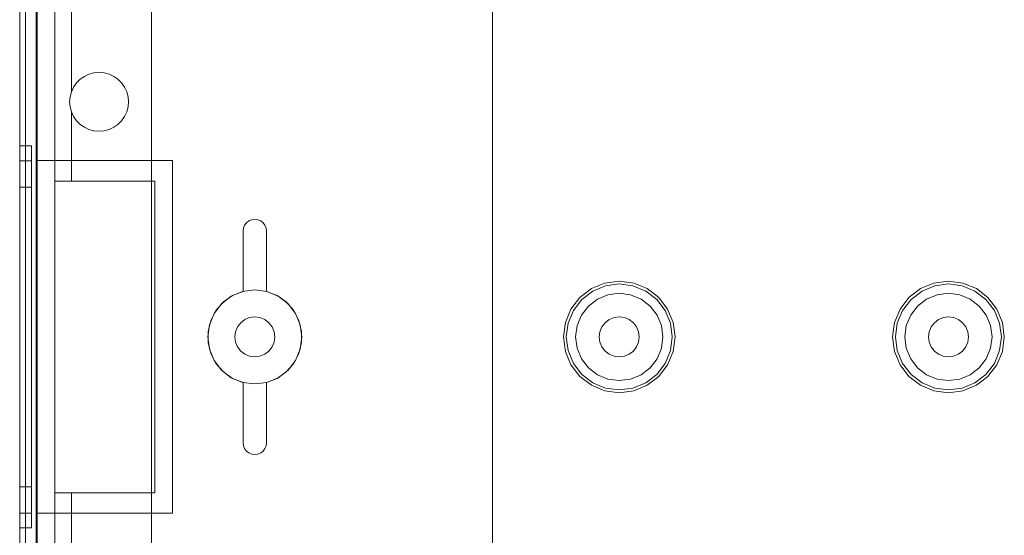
# Model space of a CAD drawing. Extents: x -634 to 300, y 62 to 1102.
# Tile 18 of 125: x -487.837 to -486.162, y 357.398 to 358.275. Entities that reach past the tile are written whole.
import ezdxf
from ezdxf.lldxf.tags import DXFTag

# ---------------------------------------------------------------- set-up
doc = ezdxf.new("R2010")
doc.units = 0
doc.layers.get('0').update_dxf_attribs({"lineweight": 13})
doc.layers.add('60- 61 allgemeine Ausstattung- 4 Terrassen', color=9, linetype='Continuous', lineweight=9, true_color=0x808080)
doc.layers.add('70 -71 Achsen- 1 Gebäudeachsen', color=7, linetype='STRICHPUNKT2-A06CPW00L0', lineweight=18)
tags = doc.linetypes.add('STRICHPUNKT2-A06CPW00L0', pattern=[12.7, 6.35, -3.175, 0, -3.175]).pattern_tags.tags
tags[10:11] = [DXFTag(74, 4), DXFTag(75, 0), DXFTag(340, '0'), DXFTag(46, 0.0), DXFTag(50, 0.0), DXFTag(44, 0.0), DXFTag(45, 0.0)]
tags[8:9] = [DXFTag(74, 4), DXFTag(75, 0), DXFTag(340, '0'), DXFTag(46, 0.0), DXFTag(50, 0.0), DXFTag(44, 0.0), DXFTag(45, 0.0)]
tags[6:7] = [DXFTag(74, 4), DXFTag(75, 0), DXFTag(340, '0'), DXFTag(46, 0.0), DXFTag(50, 0.0), DXFTag(44, 0.0), DXFTag(45, 0.0)]
tags[4:5] = [DXFTag(74, 4), DXFTag(75, 0), DXFTag(340, '0'), DXFTag(46, 0.0), DXFTag(50, 0.0), DXFTag(44, 0.0), DXFTag(45, 0.0)]

# ---------------------------------------------------------------- blocks, each defined once
blk = doc.blocks.new('Referenz-A06CPW02L0')
at = {"layer": '60- 61 allgemeine Ausstattung- 4 Terrassen', "color": 0}
blk.add_line((-487.6133, 205.4835), (-487.6133, 367.8833), dxfattribs=at)
at = {"layer": '70 -71 Achsen- 1 Gebäudeachsen', "color": 0, "linetype": 'STRICHPUNKT2-A06CPW00L0', "ltscale": 0.18}
blk.add_line((-487.0333, 1075.8235), (-487.0333, 76.3835), dxfattribs=at)
blk = doc.blocks.new('Blockreferenz-A06CPW2EL0')
at = {"color": 9, "linetype": 'ByBlock', "lineweight": -2, "ltscale": 0.13, "true_color": 0xc1c9c4}
for p, q in [((-487.8374, 359.3854), (-487.8374, 356.0854)), ((-487.8374, 356.0854), (-487.8374, 359.3854)), ((-487.8094, 356.0854), (-487.8094, 359.3854)), ((-487.8074, 358.0354), (-487.8074, 359.3854)), ((-487.8374, 359.2754), (-487.8374, 357.7354)), ((-487.8374, 357.7354), (-487.8374, 359.2754)), ((-487.8274, 357.7354), (-487.8274, 359.2754)), ((-487.8274, 359.2754), (-487.8274, 357.7354)), ((-487.8374, 359.2654), (-487.8374, 357.7354)), ((-487.8374, 356.2054), (-487.8374, 359.2654)), ((-487.8274, 357.7354), (-487.8274, 359.2654)), ((-487.8274, 356.2054), (-487.8274, 359.2654)), ((-487.8094, 359.2094), (-487.8094, 356.2614)), ((-487.7774, 356.2614), (-487.7774, 359.2094)), ((-487.7774, 359.0554), (-487.7774, 358.0004)), ((-487.7494, 359.0554), (-487.7494, 358.1524)), ((-487.7494, 358.1524), (-487.7494, 359.0554)), ((-487.7274, 358.1787), (-487.7195, 358.1824)), ((-487.7195, 358.1824), (-487.7274, 358.1787)), ((-487.7195, 358.1824), (-487.7111, 358.1846)), ((-487.7111, 358.1846), (-487.7195, 358.1824)), ((-487.7111, 358.1846), (-487.7024, 358.1854)), ((-487.7024, 358.1854), (-487.7111, 358.1846)), ((-487.7024, 358.1854), (-487.6937, 358.1846)), ((-487.6937, 358.1846), (-487.7024, 358.1854)), ((-487.6937, 358.1846), (-487.6853, 358.1824)), ((-487.6853, 358.1824), (-487.6937, 358.1846)), ((-487.6853, 358.1824), (-487.6774, 358.1787)), ((-487.6774, 358.1787), (-487.6853, 358.1824)), ((-487.7457, 358.1603), (-487.7407, 358.1675)), ((-487.7407, 358.1675), (-487.7457, 358.1603)), ((-487.7407, 358.1675), (-487.7346, 358.1737)), ((-487.7346, 358.1737), (-487.7407, 358.1675)), ((-487.7346, 358.1737), (-487.7274, 358.1787)), ((-487.7274, 358.1787), (-487.7346, 358.1737)), ((-487.6774, 358.1787), (-487.6703, 358.1737)), ((-487.6703, 358.1737), (-487.6774, 358.1787)), ((-487.6703, 358.1737), (-487.6641, 358.1675)), ((-487.6641, 358.1675), (-487.6703, 358.1737)), ((-487.6641, 358.1675), (-487.6591, 358.1604)), ((-487.6591, 358.1604), (-487.6641, 358.1675)), ((-487.7494, 358.1524), (-487.7516, 358.144)), ((-487.7516, 358.144), (-487.7494, 358.1524)), ((-487.7494, 358.1524), (-487.7457, 358.1603)), ((-487.7457, 358.1603), (-487.7494, 358.1524)), ((-487.7494, 358.1524), (-487.7494, 358.1524)), ((-487.6591, 358.1604), (-487.6554, 358.1525)), ((-487.6554, 358.1525), (-487.6591, 358.1604)), ((-487.6554, 358.1525), (-487.6531, 358.1441)), ((-487.6531, 358.1441), (-487.6554, 358.1525)), ((-487.7516, 358.144), (-487.7524, 358.1354)), ((-487.7524, 358.1354), (-487.7516, 358.144)), ((-487.7524, 358.1354), (-487.7516, 358.1267)), ((-487.7516, 358.1267), (-487.7524, 358.1354)), ((-487.6531, 358.1441), (-487.6524, 358.1354)), ((-487.6524, 358.1354), (-487.6531, 358.1441)), ((-487.6524, 358.1354), (-487.6531, 358.1267)), ((-487.6531, 358.1267), (-487.6524, 358.1354)), ((-487.7516, 358.1267), (-487.7494, 358.1183)), ((-487.7494, 358.1183), (-487.7516, 358.1267)), ((-487.7457, 358.1104), (-487.7494, 358.1183)), ((-487.7494, 358.1183), (-487.7494, 358.0004)), ((-487.7494, 358.1183), (-487.7457, 358.1104)), ((-487.7494, 358.0004), (-487.7494, 358.1183)), ((-487.7494, 358.1183), (-487.7494, 358.1183)), ((-487.6554, 358.1183), (-487.6591, 358.1104)), ((-487.6591, 358.1104), (-487.6554, 358.1183)), ((-487.6531, 358.1267), (-487.6554, 358.1183)), ((-487.6554, 358.1183), (-487.6531, 358.1267)), ((-487.7407, 358.1033), (-487.7457, 358.1104)), ((-487.7457, 358.1104), (-487.7407, 358.1033)), ((-487.7346, 358.0971), (-487.7407, 358.1033)), ((-487.7407, 358.1033), (-487.7346, 358.0971)), ((-487.6641, 358.1032), (-487.6703, 358.0971)), ((-487.6703, 358.0971), (-487.6641, 358.1032)), ((-487.6591, 358.1104), (-487.6641, 358.1032)), ((-487.6641, 358.1032), (-487.6591, 358.1104)), ((-487.7274, 358.0921), (-487.7346, 358.0971)), ((-487.7346, 358.0971), (-487.7274, 358.0921)), ((-487.7195, 358.0884), (-487.7274, 358.0921)), ((-487.7274, 358.0921), (-487.7195, 358.0884)), ((-487.7111, 358.0862), (-487.7195, 358.0884)), ((-487.7195, 358.0884), (-487.7111, 358.0862)), ((-487.7024, 358.0854), (-487.7111, 358.0862)), ((-487.7111, 358.0862), (-487.7024, 358.0854)), ((-487.6937, 358.0861), (-487.7024, 358.0854)), ((-487.7024, 358.0854), (-487.6937, 358.0861)), ((-487.6853, 358.0884), (-487.6937, 358.0861)), ((-487.6937, 358.0861), (-487.6853, 358.0884)), ((-487.6774, 358.0921), (-487.6853, 358.0884)), ((-487.6853, 358.0884), (-487.6774, 358.0921)), ((-487.6703, 358.0971), (-487.6774, 358.0921)), ((-487.6774, 358.0921), (-487.6703, 358.0971)), ((-487.8374, 358.0604), (-487.8374, 358.0493)), ((-487.8174, 358.0604), (-487.8374, 358.0604)), ((-487.8374, 358.0493), (-487.8374, 358.0604)), ((-487.8374, 358.0493), (-487.8374, 358.0168)), ((-487.8374, 358.0168), (-487.8374, 358.0493)), ((-487.8174, 358.0493), (-487.8174, 358.0604)), ((-487.8174, 358.0493), (-487.8174, 358.0604)), ((-487.8174, 358.0168), (-487.8174, 358.0493)), ((-487.8174, 358.0168), (-487.8174, 358.0493)), ((-487.8374, 358.035), (-487.8374, 358.0248)), ((-487.8174, 358.035), (-487.8374, 358.035)), ((-487.8374, 358.0248), (-487.8374, 358.035)), ((-487.8174, 358.0248), (-487.8174, 358.035)), ((-487.8174, 358.0248), (-487.8174, 358.035)), ((-487.8074, 358.0354), (-487.6924, 358.0354)), ((-487.8074, 357.7354), (-487.8074, 358.0354)), ((-487.8074, 358.0354), (-487.8074, 358.0354)), ((-487.8074, 358.0354), (-487.6924, 358.0354)), ((-487.8074, 357.7354), (-487.8074, 358.0354)), ((-487.6924, 358.0354), (-487.5774, 358.0354)), ((-487.6924, 358.0354), (-487.5774, 358.0354)), ((-487.5774, 358.0354), (-487.5774, 357.7354)), ((-487.5774, 358.0354), (-487.5774, 358.0354)), ((-487.5774, 358.0354), (-487.5774, 357.7354)), ((-487.8374, 358.0248), (-487.8374, 357.9948)), ((-487.8374, 357.9948), (-487.8374, 358.0248)), ((-487.8374, 358.0168), (-487.8374, 357.9652)), ((-487.8374, 357.9652), (-487.8374, 358.0168)), ((-487.8174, 357.9948), (-487.8174, 358.0248)), ((-487.8174, 357.9948), (-487.8174, 358.0248)), ((-487.8174, 357.9652), (-487.8174, 358.0168)), ((-487.8174, 357.9652), (-487.8174, 358.0168)), ((-487.7774, 358.0004), (-487.7774, 357.4704)), ((-487.7494, 358.0004), (-487.7774, 358.0004)), ((-487.7774, 358.0004), (-487.7494, 358.0004)), ((-487.7774, 358.0004), (-487.7774, 358.0004)), ((-487.7494, 358.0004), (-487.6074, 358.0004)), ((-487.6924, 358.0004), (-487.7494, 358.0004)), ((-487.7494, 358.0004), (-487.7494, 358.0004)), ((-487.6074, 358.0004), (-487.6924, 358.0004)), ((-487.6074, 358.0004), (-487.6074, 357.4704)), ((-487.6074, 357.4704), (-487.6074, 358.0004)), ((-487.6074, 358.0004), (-487.6074, 358.0004)), ((-487.8374, 357.9948), (-487.8374, 357.9472)), ((-487.8374, 357.9472), (-487.8374, 357.9948)), ((-487.8374, 357.9904), (-487.8374, 357.9817)), ((-487.8174, 357.9904), (-487.8374, 357.9904)), ((-487.8374, 357.9817), (-487.8374, 357.9904)), ((-487.8374, 357.9817), (-487.8374, 357.9562)), ((-487.8374, 357.9562), (-487.8374, 357.9817)), ((-487.8174, 357.9472), (-487.8174, 357.9948)), ((-487.8174, 357.9472), (-487.8174, 357.9948)), ((-487.8174, 357.9817), (-487.8174, 357.9904)), ((-487.8174, 357.9817), (-487.8174, 357.9904)), ((-487.8174, 357.9562), (-487.8174, 357.9817)), ((-487.8174, 357.9562), (-487.8174, 357.9817)), ((-487.8374, 357.9652), (-487.8374, 357.8979)), ((-487.8374, 357.8979), (-487.8374, 357.9652)), ((-487.8174, 357.8979), (-487.8174, 357.9652)), ((-487.8174, 357.8979), (-487.8174, 357.9652)), ((-487.8374, 357.9562), (-487.8374, 357.9157)), ((-487.8374, 357.9157), (-487.8374, 357.9562)), ((-487.8174, 357.9157), (-487.8174, 357.9562)), ((-487.8174, 357.9157), (-487.8174, 357.9562)), ((-487.8374, 357.9472), (-487.8374, 357.8852)), ((-487.8374, 357.8852), (-487.8374, 357.9472)), ((-487.8174, 357.8852), (-487.8174, 357.9472)), ((-487.8174, 357.8852), (-487.8174, 357.9472)), ((-487.4515, 357.9295), (-487.4474, 357.9327)), ((-487.4474, 357.9327), (-487.4515, 357.9295)), ((-487.4474, 357.9327), (-487.4426, 357.9347)), ((-487.4426, 357.9347), (-487.4474, 357.9327)), ((-487.4426, 357.9347), (-487.4374, 357.9354)), ((-487.4374, 357.9354), (-487.4426, 357.9347)), ((-487.4374, 357.9354), (-487.4322, 357.9347)), ((-487.4322, 357.9347), (-487.4374, 357.9354)), ((-487.4322, 357.9347), (-487.4274, 357.9327)), ((-487.4274, 357.9327), (-487.4322, 357.9347)), ((-487.4274, 357.9327), (-487.4232, 357.9295)), ((-487.4232, 357.9295), (-487.4274, 357.9327)), ((-487.8374, 357.9157), (-487.8374, 357.8629)), ((-487.8374, 357.8629), (-487.8374, 357.9157)), ((-487.8174, 357.8629), (-487.8174, 357.9157)), ((-487.8174, 357.8629), (-487.8174, 357.9157)), ((-487.4574, 357.9154), (-487.4567, 357.9206)), ((-487.4567, 357.9206), (-487.4574, 357.9154)), ((-487.4574, 357.8128), (-487.4574, 357.9154)), ((-487.4574, 357.9154), (-487.4574, 357.8128)), ((-487.4574, 357.9154), (-487.4574, 357.9154)), ((-487.4567, 357.9206), (-487.4547, 357.9254)), ((-487.4547, 357.9254), (-487.4567, 357.9206)), ((-487.4547, 357.9254), (-487.4515, 357.9295)), ((-487.4515, 357.9295), (-487.4547, 357.9254)), ((-487.4232, 357.9295), (-487.4201, 357.9254)), ((-487.4201, 357.9254), (-487.4232, 357.9295)), ((-487.4201, 357.9254), (-487.4181, 357.9206)), ((-487.4181, 357.9206), (-487.4201, 357.9254)), ((-487.4181, 357.9206), (-487.4174, 357.9154)), ((-487.4174, 357.9154), (-487.4181, 357.9206)), ((-487.4174, 357.9154), (-487.4174, 357.8128)), ((-487.4174, 357.8128), (-487.4174, 357.9154)), ((-487.4174, 357.9154), (-487.4174, 357.9154)), ((-487.8374, 357.8979), (-487.8374, 357.8195)), ((-487.8374, 357.8195), (-487.8374, 357.8979)), ((-487.8174, 357.8195), (-487.8174, 357.8979)), ((-487.8174, 357.8195), (-487.8174, 357.8979)), ((-487.8374, 357.8852), (-487.8374, 357.8129)), ((-487.8374, 357.8129), (-487.8374, 357.8852)), ((-487.8174, 357.8129), (-487.8174, 357.8852)), ((-487.8174, 357.8129), (-487.8174, 357.8852)), ((-487.8374, 357.8629), (-487.8374, 357.8014)), ((-487.8374, 357.8014), (-487.8374, 357.8629)), ((-487.8174, 357.8014), (-487.8174, 357.8629)), ((-487.8174, 357.8014), (-487.8174, 357.8629)), ((-486.8174, 357.8304), (-486.842, 357.8271)), ((-486.7928, 357.8271), (-486.8174, 357.8304)), ((-486.2574, 357.8304), (-486.282, 357.8271)), ((-486.2328, 357.8271), (-486.2574, 357.8304)), ((-487.8374, 357.8195), (-487.8374, 357.7354)), ((-487.8374, 357.7354), (-487.8374, 357.8195)), ((-487.8174, 357.7354), (-487.8174, 357.8195)), ((-487.8174, 357.7354), (-487.8174, 357.8195)), ((-487.4374, 357.8154), (-487.4581, 357.8127)), ((-487.4374, 357.8154), (-487.4581, 357.8127)), ((-487.4167, 357.8127), (-487.4374, 357.8154)), ((-487.4167, 357.8127), (-487.4374, 357.8154)), ((-486.8649, 357.8177), (-486.8846, 357.8026)), ((-486.842, 357.8271), (-486.8649, 357.8177)), ((-486.8624, 357.8134), (-486.8407, 357.8224)), ((-486.8407, 357.8224), (-486.8174, 357.8255)), ((-486.8174, 357.8255), (-486.7941, 357.8224)), ((-486.7941, 357.8224), (-486.7723, 357.8134)), ((-486.7699, 357.8177), (-486.7928, 357.8271)), ((-486.7502, 357.8026), (-486.7699, 357.8177)), ((-486.3049, 357.8177), (-486.3246, 357.8026)), ((-486.282, 357.8271), (-486.3049, 357.8177)), ((-486.3024, 357.8134), (-486.2807, 357.8224)), ((-486.2807, 357.8224), (-486.2574, 357.8255)), ((-486.2574, 357.8255), (-486.2341, 357.8224)), ((-486.2341, 357.8224), (-486.2123, 357.8134)), ((-486.2099, 357.8177), (-486.2328, 357.8271)), ((-486.1902, 357.8026), (-486.2099, 357.8177)), ((-487.8374, 357.8129), (-487.8374, 357.7354)), ((-487.8374, 357.7354), (-487.8374, 357.8129)), ((-487.8374, 357.8014), (-487.8374, 357.7354)), ((-487.8374, 357.7354), (-487.8374, 357.8014)), ((-487.8174, 357.7354), (-487.8174, 357.8129)), ((-487.8174, 357.7354), (-487.8174, 357.8129)), ((-487.8174, 357.7354), (-487.8174, 357.8014)), ((-487.8174, 357.7354), (-487.8174, 357.8014)), ((-487.4774, 357.8047), (-487.494, 357.792)), ((-487.4774, 357.8047), (-487.494, 357.792)), ((-487.4909, 357.7949), (-487.4752, 357.8059)), ((-487.4752, 357.8059), (-487.4909, 357.7949)), ((-487.4581, 357.8127), (-487.4774, 357.8047)), ((-487.4581, 357.8127), (-487.4774, 357.8047)), ((-487.4752, 357.8059), (-487.4574, 357.8128)), ((-487.4574, 357.8128), (-487.4752, 357.8059)), ((-487.4574, 357.8128), (-487.4574, 357.8128)), ((-487.4174, 357.8128), (-487.3996, 357.8059)), ((-487.3996, 357.8059), (-487.4174, 357.8128)), ((-487.4174, 357.8128), (-487.4174, 357.8128)), ((-487.3974, 357.8047), (-487.4167, 357.8127)), ((-487.3974, 357.8047), (-487.4167, 357.8127)), ((-487.3996, 357.8059), (-487.3839, 357.7949)), ((-487.3839, 357.7949), (-487.3996, 357.8059)), ((-487.3808, 357.792), (-487.3974, 357.8047)), ((-487.3808, 357.792), (-487.3974, 357.8047)), ((-486.8846, 357.8026), (-486.8997, 357.7829)), ((-486.8954, 357.7804), (-486.8811, 357.7991)), ((-486.8811, 357.7991), (-486.8624, 357.8134)), ((-486.8545, 357.7996), (-486.8699, 357.7879)), ((-486.8545, 357.7996), (-486.8699, 357.7879)), ((-486.8366, 357.8071), (-486.8545, 357.7996)), ((-486.8366, 357.8071), (-486.8545, 357.7996)), ((-486.8174, 357.8096), (-486.8366, 357.8071)), ((-486.8174, 357.8096), (-486.8366, 357.8071)), ((-486.7982, 357.8071), (-486.8174, 357.8096)), ((-486.7982, 357.8071), (-486.8174, 357.8096)), ((-486.7803, 357.7996), (-486.7982, 357.8071)), ((-486.7803, 357.7996), (-486.7982, 357.8071)), ((-486.7649, 357.7879), (-486.7803, 357.7996)), ((-486.7649, 357.7879), (-486.7803, 357.7996)), ((-486.7723, 357.8134), (-486.7537, 357.7991)), ((-486.7537, 357.7991), (-486.7393, 357.7804)), ((-486.7351, 357.7829), (-486.7502, 357.8026)), ((-486.3246, 357.8026), (-486.3397, 357.7829)), ((-486.3354, 357.7804), (-486.3211, 357.7991)), ((-486.3211, 357.7991), (-486.3024, 357.8134)), ((-486.2945, 357.7996), (-486.3099, 357.7879)), ((-486.2945, 357.7996), (-486.3099, 357.7879)), ((-486.2766, 357.8071), (-486.2945, 357.7996)), ((-486.2766, 357.8071), (-486.2945, 357.7996)), ((-486.2574, 357.8096), (-486.2766, 357.8071)), ((-486.2574, 357.8096), (-486.2766, 357.8071)), ((-486.2382, 357.8071), (-486.2574, 357.8096)), ((-486.2382, 357.8071), (-486.2574, 357.8096)), ((-486.2203, 357.7996), (-486.2382, 357.8071)), ((-486.2203, 357.7996), (-486.2382, 357.8071)), ((-486.2049, 357.7879), (-486.2203, 357.7996)), ((-486.2049, 357.7879), (-486.2203, 357.7996)), ((-486.2123, 357.8134), (-486.1937, 357.7991)), ((-486.1937, 357.7991), (-486.1793, 357.7804)), ((-486.1751, 357.7829), (-486.1902, 357.8026)), ((-487.5123, 357.7635), (-487.5035, 357.7805)), ((-487.5035, 357.7805), (-487.5123, 357.7635)), ((-487.494, 357.792), (-487.5067, 357.7754)), ((-487.494, 357.792), (-487.5067, 357.7754)), ((-487.5035, 357.7805), (-487.4909, 357.7949)), ((-487.4909, 357.7949), (-487.5035, 357.7805)), ((-487.3839, 357.7949), (-487.3713, 357.7805)), ((-487.3713, 357.7805), (-487.3839, 357.7949)), ((-487.3681, 357.7754), (-487.3808, 357.792)), ((-487.3681, 357.7754), (-487.3808, 357.792)), ((-487.3713, 357.7805), (-487.3625, 357.7635)), ((-487.3625, 357.7635), (-487.3713, 357.7805)), ((-486.8997, 357.7829), (-486.9091, 357.76)), ((-486.9044, 357.7587), (-486.8954, 357.7804)), ((-486.8699, 357.7879), (-486.8816, 357.7725)), ((-486.8699, 357.7879), (-486.8816, 357.7725)), ((-486.7531, 357.7725), (-486.7649, 357.7879)), ((-486.7531, 357.7725), (-486.7649, 357.7879)), ((-486.7393, 357.7804), (-486.7303, 357.7587)), ((-486.7256, 357.76), (-486.7351, 357.7829)), ((-486.3397, 357.7829), (-486.3491, 357.76)), ((-486.3444, 357.7587), (-486.3354, 357.7804)), ((-486.3099, 357.7879), (-486.3216, 357.7725)), ((-486.3099, 357.7879), (-486.3216, 357.7725)), ((-486.1931, 357.7725), (-486.2049, 357.7879)), ((-486.1931, 357.7725), (-486.2049, 357.7879)), ((-486.1793, 357.7804), (-486.1703, 357.7587)), ((-486.1656, 357.76), (-486.1751, 357.7829)), ((-487.5168, 357.7449), (-487.5123, 357.7635)), ((-487.5123, 357.7635), (-487.5168, 357.7449)), ((-487.5067, 357.7754), (-487.5147, 357.7561)), ((-487.5067, 357.7754), (-487.5147, 357.7561)), ((-487.4544, 357.7648), (-487.4614, 357.7594)), ((-487.4614, 357.7594), (-487.4544, 357.7648)), ((-487.4462, 357.7682), (-487.4544, 357.7648)), ((-487.4544, 357.7648), (-487.4462, 357.7682)), ((-487.4374, 357.7694), (-487.4462, 357.7682)), ((-487.4462, 357.7682), (-487.4374, 357.7694)), ((-487.4286, 357.7682), (-487.4374, 357.7694)), ((-487.4374, 357.7694), (-487.4286, 357.7682)), ((-487.4204, 357.7648), (-487.4286, 357.7682)), ((-487.4286, 357.7682), (-487.4204, 357.7648)), ((-487.4133, 357.7594), (-487.4204, 357.7648)), ((-487.4204, 357.7648), (-487.4133, 357.7594)), ((-487.3601, 357.7561), (-487.3681, 357.7754)), ((-487.3601, 357.7561), (-487.3681, 357.7754)), ((-487.3625, 357.7635), (-487.358, 357.7449)), ((-487.358, 357.7449), (-487.3625, 357.7635)), ((-486.8816, 357.7725), (-486.8891, 357.7546)), ((-486.8816, 357.7725), (-486.8891, 357.7546)), ((-486.8344, 357.7648), (-486.8414, 357.7594)), ((-486.8414, 357.7594), (-486.8344, 357.7648)), ((-486.8262, 357.7682), (-486.8344, 357.7648)), ((-486.8344, 357.7648), (-486.8262, 357.7682)), ((-486.8174, 357.7694), (-486.8262, 357.7682)), ((-486.8262, 357.7682), (-486.8174, 357.7694)), ((-486.8086, 357.7682), (-486.8174, 357.7694)), ((-486.8174, 357.7694), (-486.8086, 357.7682)), ((-486.8004, 357.7648), (-486.8086, 357.7682)), ((-486.8086, 357.7682), (-486.8004, 357.7648)), ((-486.7933, 357.7594), (-486.8004, 357.7648)), ((-486.8004, 357.7648), (-486.7933, 357.7594)), ((-486.7457, 357.7546), (-486.7531, 357.7725)), ((-486.7457, 357.7546), (-486.7531, 357.7725)), ((-486.3216, 357.7725), (-486.3291, 357.7546)), ((-486.3216, 357.7725), (-486.3291, 357.7546)), ((-486.2744, 357.7648), (-486.2814, 357.7594)), ((-486.2814, 357.7594), (-486.2744, 357.7648)), ((-486.2662, 357.7682), (-486.2744, 357.7648)), ((-486.2744, 357.7648), (-486.2662, 357.7682)), ((-486.2574, 357.7694), (-486.2662, 357.7682)), ((-486.2662, 357.7682), (-486.2574, 357.7694)), ((-486.2486, 357.7682), (-486.2574, 357.7694)), ((-486.2574, 357.7694), (-486.2486, 357.7682)), ((-486.2404, 357.7648), (-486.2486, 357.7682)), ((-486.2486, 357.7682), (-486.2404, 357.7648)), ((-486.2333, 357.7594), (-486.2404, 357.7648)), ((-486.2404, 357.7648), (-486.2333, 357.7594)), ((-486.1857, 357.7546), (-486.1931, 357.7725)), ((-486.1857, 357.7546), (-486.1931, 357.7725)), ((-487.5147, 357.7561), (-487.5174, 357.7354)), ((-487.5147, 357.7561), (-487.5174, 357.7354)), ((-487.4668, 357.7524), (-487.4702, 357.7442)), ((-487.4702, 357.7442), (-487.4668, 357.7524)), ((-487.4614, 357.7594), (-487.4668, 357.7524)), ((-487.4668, 357.7524), (-487.4614, 357.7594)), ((-487.4079, 357.7524), (-487.4133, 357.7594)), ((-487.4133, 357.7594), (-487.4079, 357.7524)), ((-487.4045, 357.7442), (-487.4079, 357.7524)), ((-487.4079, 357.7524), (-487.4045, 357.7442)), ((-487.3574, 357.7354), (-487.3601, 357.7561)), ((-487.3574, 357.7354), (-487.3601, 357.7561)), ((-486.9091, 357.76), (-486.9124, 357.7354)), ((-486.9075, 357.7354), (-486.9044, 357.7587)), ((-486.8891, 357.7546), (-486.8916, 357.7354)), ((-486.8891, 357.7546), (-486.8916, 357.7354)), ((-486.8468, 357.7524), (-486.8502, 357.7442)), ((-486.8502, 357.7442), (-486.8468, 357.7524)), ((-486.8414, 357.7594), (-486.8468, 357.7524)), ((-486.8468, 357.7524), (-486.8414, 357.7594)), ((-486.7879, 357.7524), (-486.7933, 357.7594)), ((-486.7933, 357.7594), (-486.7879, 357.7524)), ((-486.7845, 357.7442), (-486.7879, 357.7524)), ((-486.7879, 357.7524), (-486.7845, 357.7442)), ((-486.7432, 357.7354), (-486.7457, 357.7546)), ((-486.7432, 357.7354), (-486.7457, 357.7546)), ((-486.7303, 357.7587), (-486.7273, 357.7354)), ((-486.7224, 357.7354), (-486.7256, 357.76)), ((-486.3491, 357.76), (-486.3524, 357.7354)), ((-486.3475, 357.7354), (-486.3444, 357.7587)), ((-486.3291, 357.7546), (-486.3316, 357.7354)), ((-486.3291, 357.7546), (-486.3316, 357.7354)), ((-486.2868, 357.7524), (-486.2902, 357.7442)), ((-486.2902, 357.7442), (-486.2868, 357.7524)), ((-486.2814, 357.7594), (-486.2868, 357.7524)), ((-486.2868, 357.7524), (-486.2814, 357.7594)), ((-486.2279, 357.7524), (-486.2333, 357.7594)), ((-486.2333, 357.7594), (-486.2279, 357.7524)), ((-486.2245, 357.7442), (-486.2279, 357.7524)), ((-486.2279, 357.7524), (-486.2245, 357.7442)), ((-486.1832, 357.7354), (-486.1857, 357.7546)), ((-486.1832, 357.7354), (-486.1857, 357.7546)), ((-486.1703, 357.7587), (-486.1673, 357.7354)), ((-486.1624, 357.7354), (-486.1656, 357.76)), ((-487.8374, 357.7354), (-487.8374, 356.2054)), ((-487.8374, 357.7354), (-487.8374, 356.1954)), ((-487.8374, 357.7354), (-487.8374, 357.6694)), ((-487.8374, 357.7354), (-487.8374, 357.6578)), ((-487.8374, 357.7354), (-487.8374, 357.6513)), ((-487.8374, 356.1954), (-487.8374, 357.7354)), ((-487.8374, 357.6694), (-487.8374, 357.7354)), ((-487.8374, 357.6578), (-487.8374, 357.7354)), ((-487.8374, 357.6513), (-487.8374, 357.7354)), ((-487.8274, 356.2054), (-487.8274, 357.7354)), ((-487.8274, 356.1954), (-487.8274, 357.7354)), ((-487.8274, 357.7354), (-487.8274, 356.1954)), ((-487.8174, 357.6694), (-487.8174, 357.7354)), ((-487.8174, 357.6578), (-487.8174, 357.7354)), ((-487.8174, 357.6513), (-487.8174, 357.7354)), ((-487.8174, 357.6694), (-487.8174, 357.7354)), ((-487.8174, 357.6578), (-487.8174, 357.7354)), ((-487.8174, 357.6513), (-487.8174, 357.7354)), ((-487.8074, 357.4354), (-487.8074, 357.7354)), ((-487.8074, 357.4354), (-487.8074, 357.7354)), ((-487.5774, 357.7354), (-487.5774, 357.4354)), ((-487.5774, 357.7354), (-487.5774, 357.4354)), ((-487.5174, 357.7354), (-487.5147, 357.7147)), ((-487.5174, 357.7354), (-487.5147, 357.7147)), ((-487.5168, 357.7258), (-487.5168, 357.7449)), ((-487.5168, 357.7449), (-487.5168, 357.7258)), ((-487.4702, 357.7442), (-487.4714, 357.7354)), ((-487.4714, 357.7354), (-487.4702, 357.7442)), ((-487.4714, 357.7354), (-487.4702, 357.7266)), ((-487.4702, 357.7266), (-487.4714, 357.7354)), ((-487.4034, 357.7354), (-487.4045, 357.7442)), ((-487.4045, 357.7442), (-487.4034, 357.7354)), ((-487.4045, 357.7266), (-487.4034, 357.7354)), ((-487.4034, 357.7354), (-487.4045, 357.7266)), ((-487.3601, 357.7147), (-487.3574, 357.7354)), ((-487.3601, 357.7147), (-487.3574, 357.7354)), ((-487.358, 357.7449), (-487.358, 357.7258)), ((-487.358, 357.7258), (-487.358, 357.7449)), ((-486.9124, 357.7354), (-486.9091, 357.7108)), ((-486.9044, 357.7121), (-486.9075, 357.7354)), ((-486.8916, 357.7354), (-486.8891, 357.7162)), ((-486.8916, 357.7354), (-486.8891, 357.7162)), ((-486.8502, 357.7442), (-486.8514, 357.7354)), ((-486.8514, 357.7354), (-486.8502, 357.7442)), ((-486.8514, 357.7354), (-486.8502, 357.7266)), ((-486.8502, 357.7266), (-486.8514, 357.7354)), ((-486.7834, 357.7354), (-486.7845, 357.7442)), ((-486.7845, 357.7442), (-486.7834, 357.7354)), ((-486.7845, 357.7266), (-486.7834, 357.7354)), ((-486.7834, 357.7354), (-486.7845, 357.7266)), ((-486.7457, 357.7162), (-486.7432, 357.7354)), ((-486.7457, 357.7162), (-486.7432, 357.7354)), ((-486.7273, 357.7354), (-486.7303, 357.7121)), ((-486.7256, 357.7108), (-486.7224, 357.7354)), ((-486.3524, 357.7354), (-486.3491, 357.7108)), ((-486.3444, 357.7121), (-486.3475, 357.7354)), ((-486.3316, 357.7354), (-486.3291, 357.7162)), ((-486.3316, 357.7354), (-486.3291, 357.7162)), ((-486.2902, 357.7442), (-486.2914, 357.7354)), ((-486.2914, 357.7354), (-486.2902, 357.7442)), ((-486.2914, 357.7354), (-486.2902, 357.7266)), ((-486.2902, 357.7266), (-486.2914, 357.7354)), ((-486.2234, 357.7354), (-486.2245, 357.7442)), ((-486.2245, 357.7442), (-486.2234, 357.7354)), ((-486.2245, 357.7266), (-486.2234, 357.7354)), ((-486.2234, 357.7354), (-486.2245, 357.7266)), ((-486.1857, 357.7162), (-486.1832, 357.7354)), ((-486.1857, 357.7162), (-486.1832, 357.7354)), ((-486.1673, 357.7354), (-486.1703, 357.7121)), ((-486.1656, 357.7108), (-486.1624, 357.7354)), ((-487.5123, 357.7072), (-487.5168, 357.7258)), ((-487.5168, 357.7258), (-487.5123, 357.7072)), ((-487.5147, 357.7147), (-487.5067, 357.6954)), ((-487.5147, 357.7147), (-487.5067, 357.6954)), ((-487.4702, 357.7266), (-487.4668, 357.7184)), ((-487.4668, 357.7184), (-487.4702, 357.7266)), ((-487.4668, 357.7184), (-487.4614, 357.7113)), ((-487.4614, 357.7113), (-487.4668, 357.7184)), ((-487.4133, 357.7113), (-487.4079, 357.7184)), ((-487.4079, 357.7184), (-487.4133, 357.7113)), ((-487.4079, 357.7184), (-487.4045, 357.7266)), ((-487.4045, 357.7266), (-487.4079, 357.7184)), ((-487.3681, 357.6954), (-487.3601, 357.7147)), ((-487.3681, 357.6954), (-487.3601, 357.7147)), ((-487.358, 357.7258), (-487.3625, 357.7072)), ((-487.3625, 357.7072), (-487.358, 357.7258)), ((-486.8891, 357.7162), (-486.8816, 357.6983)), ((-486.8891, 357.7162), (-486.8816, 357.6983)), ((-486.8502, 357.7266), (-486.8468, 357.7184)), ((-486.8468, 357.7184), (-486.8502, 357.7266)), ((-486.8468, 357.7184), (-486.8414, 357.7113)), ((-486.8414, 357.7113), (-486.8468, 357.7184)), ((-486.7933, 357.7113), (-486.7879, 357.7184)), ((-486.7879, 357.7184), (-486.7933, 357.7113)), ((-486.7879, 357.7184), (-486.7845, 357.7266)), ((-486.7845, 357.7266), (-486.7879, 357.7184)), ((-486.7531, 357.6983), (-486.7457, 357.7162)), ((-486.7531, 357.6983), (-486.7457, 357.7162)), ((-486.3291, 357.7162), (-486.3216, 357.6983)), ((-486.3291, 357.7162), (-486.3216, 357.6983)), ((-486.2902, 357.7266), (-486.2868, 357.7184)), ((-486.2868, 357.7184), (-486.2902, 357.7266)), ((-486.2868, 357.7184), (-486.2814, 357.7113)), ((-486.2814, 357.7113), (-486.2868, 357.7184)), ((-486.2333, 357.7113), (-486.2279, 357.7184)), ((-486.2279, 357.7184), (-486.2333, 357.7113)), ((-486.2279, 357.7184), (-486.2245, 357.7266)), ((-486.2245, 357.7266), (-486.2279, 357.7184)), ((-486.1931, 357.6983), (-486.1857, 357.7162)), ((-486.1931, 357.6983), (-486.1857, 357.7162)), ((-487.5035, 357.6903), (-487.5123, 357.7072)), ((-487.5123, 357.7072), (-487.5035, 357.6903)), ((-487.4614, 357.7113), (-487.4544, 357.7059)), ((-487.4544, 357.7059), (-487.4614, 357.7113)), ((-487.4544, 357.7059), (-487.4462, 357.7025)), ((-487.4462, 357.7025), (-487.4544, 357.7059)), ((-487.4462, 357.7025), (-487.4374, 357.7014)), ((-487.4374, 357.7014), (-487.4462, 357.7025)), ((-487.4374, 357.7014), (-487.4286, 357.7025)), ((-487.4286, 357.7025), (-487.4374, 357.7014)), ((-487.4286, 357.7025), (-487.4204, 357.7059)), ((-487.4204, 357.7059), (-487.4286, 357.7025)), ((-487.4204, 357.7059), (-487.4133, 357.7113)), ((-487.4133, 357.7113), (-487.4204, 357.7059)), ((-487.3625, 357.7072), (-487.3713, 357.6903)), ((-487.3713, 357.6903), (-487.3625, 357.7072)), ((-486.9091, 357.7108), (-486.8997, 357.6879)), ((-486.8954, 357.6903), (-486.9044, 357.7121)), ((-486.8816, 357.6983), (-486.8699, 357.6829)), ((-486.8816, 357.6983), (-486.8699, 357.6829)), ((-486.8414, 357.7113), (-486.8344, 357.7059)), ((-486.8344, 357.7059), (-486.8414, 357.7113)), ((-486.8344, 357.7059), (-486.8262, 357.7025)), ((-486.8262, 357.7025), (-486.8344, 357.7059)), ((-486.8262, 357.7025), (-486.8174, 357.7014)), ((-486.8174, 357.7014), (-486.8262, 357.7025)), ((-486.8174, 357.7014), (-486.8086, 357.7025)), ((-486.8086, 357.7025), (-486.8174, 357.7014)), ((-486.8086, 357.7025), (-486.8004, 357.7059)), ((-486.8004, 357.7059), (-486.8086, 357.7025)), ((-486.8004, 357.7059), (-486.7933, 357.7113)), ((-486.7933, 357.7113), (-486.8004, 357.7059)), ((-486.7649, 357.6829), (-486.7531, 357.6983)), ((-486.7649, 357.6829), (-486.7531, 357.6983)), ((-486.7303, 357.7121), (-486.7393, 357.6903)), ((-486.7351, 357.6879), (-486.7256, 357.7108)), ((-486.3491, 357.7108), (-486.3397, 357.6879)), ((-486.3354, 357.6903), (-486.3444, 357.7121)), ((-486.3216, 357.6983), (-486.3099, 357.6829)), ((-486.3216, 357.6983), (-486.3099, 357.6829)), ((-486.2814, 357.7113), (-486.2744, 357.7059)), ((-486.2744, 357.7059), (-486.2814, 357.7113)), ((-486.2744, 357.7059), (-486.2662, 357.7025)), ((-486.2662, 357.7025), (-486.2744, 357.7059)), ((-486.2662, 357.7025), (-486.2574, 357.7014)), ((-486.2574, 357.7014), (-486.2662, 357.7025)), ((-486.2574, 357.7014), (-486.2486, 357.7025)), ((-486.2486, 357.7025), (-486.2574, 357.7014)), ((-486.2486, 357.7025), (-486.2404, 357.7059)), ((-486.2404, 357.7059), (-486.2486, 357.7025)), ((-486.2404, 357.7059), (-486.2333, 357.7113)), ((-486.2333, 357.7113), (-486.2404, 357.7059)), ((-486.2049, 357.6829), (-486.1931, 357.6983)), ((-486.2049, 357.6829), (-486.1931, 357.6983)), ((-486.1703, 357.7121), (-486.1793, 357.6903)), ((-486.1751, 357.6879), (-486.1656, 357.7108)), ((-487.5067, 357.6954), (-487.494, 357.6788)), ((-487.5067, 357.6954), (-487.494, 357.6788)), ((-487.4909, 357.6759), (-487.5035, 357.6903)), ((-487.5035, 357.6903), (-487.4909, 357.6759)), ((-487.3713, 357.6903), (-487.3839, 357.6759)), ((-487.3839, 357.6759), (-487.3713, 357.6903)), ((-487.3808, 357.6788), (-487.3681, 357.6954)), ((-487.3808, 357.6788), (-487.3681, 357.6954)), ((-486.8997, 357.6879), (-486.8846, 357.6682)), ((-486.8811, 357.6717), (-486.8954, 357.6903)), ((-486.8699, 357.6829), (-486.8545, 357.6711)), ((-486.8699, 357.6829), (-486.8545, 357.6711)), ((-486.7803, 357.6711), (-486.7649, 357.6829)), ((-486.7803, 357.6711), (-486.7649, 357.6829)), ((-486.7393, 357.6903), (-486.7537, 357.6717)), ((-486.7502, 357.6682), (-486.7351, 357.6879)), ((-486.3397, 357.6879), (-486.3246, 357.6682)), ((-486.3211, 357.6717), (-486.3354, 357.6903)), ((-486.3099, 357.6829), (-486.2945, 357.6711)), ((-486.3099, 357.6829), (-486.2945, 357.6711)), ((-486.2203, 357.6711), (-486.2049, 357.6829)), ((-486.2203, 357.6711), (-486.2049, 357.6829)), ((-486.1793, 357.6903), (-486.1937, 357.6717)), ((-486.1902, 357.6682), (-486.1751, 357.6879)), ((-487.8374, 357.6694), (-487.8374, 357.6079)), ((-487.8374, 357.6079), (-487.8374, 357.6694)), ((-487.8174, 357.6079), (-487.8174, 357.6694)), ((-487.8174, 357.6079), (-487.8174, 357.6694)), ((-487.494, 357.6788), (-487.4774, 357.6661)), ((-487.494, 357.6788), (-487.4774, 357.6661)), ((-487.4752, 357.6649), (-487.4909, 357.6759)), ((-487.4909, 357.6759), (-487.4752, 357.6649)), ((-487.4774, 357.6661), (-487.4581, 357.6581)), ((-487.4774, 357.6661), (-487.4581, 357.6581)), ((-487.4574, 357.6579), (-487.4752, 357.6649)), ((-487.4752, 357.6649), (-487.4574, 357.6579)), ((-487.3996, 357.6649), (-487.4174, 357.6579)), ((-487.4174, 357.6579), (-487.3996, 357.6649)), ((-487.4167, 357.6581), (-487.3974, 357.6661)), ((-487.4167, 357.6581), (-487.3974, 357.6661)), ((-487.3839, 357.6759), (-487.3996, 357.6649)), ((-487.3996, 357.6649), (-487.3839, 357.6759)), ((-487.3974, 357.6661), (-487.3808, 357.6788)), ((-487.3974, 357.6661), (-487.3808, 357.6788)), ((-486.8846, 357.6682), (-486.8649, 357.6531)), ((-486.8624, 357.6573), (-486.8811, 357.6717)), ((-486.8545, 357.6711), (-486.8366, 357.6637)), ((-486.8545, 357.6711), (-486.8366, 357.6637)), ((-486.8366, 357.6637), (-486.8174, 357.6612)), ((-486.8366, 357.6637), (-486.8174, 357.6612)), ((-486.8174, 357.6612), (-486.7982, 357.6637)), ((-486.8174, 357.6612), (-486.7982, 357.6637)), ((-486.7982, 357.6637), (-486.7803, 357.6711)), ((-486.7982, 357.6637), (-486.7803, 357.6711)), ((-486.7537, 357.6717), (-486.7723, 357.6573)), ((-486.7699, 357.6531), (-486.7502, 357.6682)), ((-486.3246, 357.6682), (-486.3049, 357.6531)), ((-486.3024, 357.6573), (-486.3211, 357.6717)), ((-486.2945, 357.6711), (-486.2766, 357.6637)), ((-486.2945, 357.6711), (-486.2766, 357.6637)), ((-486.2766, 357.6637), (-486.2574, 357.6612)), ((-486.2766, 357.6637), (-486.2574, 357.6612)), ((-486.2574, 357.6612), (-486.2382, 357.6637)), ((-486.2574, 357.6612), (-486.2382, 357.6637)), ((-486.2382, 357.6637), (-486.2203, 357.6711)), ((-486.2382, 357.6637), (-486.2203, 357.6711)), ((-486.1937, 357.6717), (-486.2123, 357.6573)), ((-486.2099, 357.6531), (-486.1902, 357.6682)), ((-487.8374, 357.6578), (-487.8374, 357.5856)), ((-487.8374, 357.5856), (-487.8374, 357.6578)), ((-487.8374, 357.6513), (-487.8374, 357.5729)), ((-487.8374, 357.5729), (-487.8374, 357.6513)), ((-487.8174, 357.5856), (-487.8174, 357.6578)), ((-487.8174, 357.5856), (-487.8174, 357.6578)), ((-487.8174, 357.5729), (-487.8174, 357.6513)), ((-487.8174, 357.5729), (-487.8174, 357.6513)), ((-487.4581, 357.6581), (-487.4374, 357.6554)), ((-487.4581, 357.6581), (-487.4374, 357.6554)), ((-487.4574, 357.5554), (-487.4574, 357.6579)), ((-487.4574, 357.6579), (-487.4574, 357.5554)), ((-487.4574, 357.6579), (-487.4574, 357.6579)), ((-487.4374, 357.6554), (-487.4167, 357.6581)), ((-487.4374, 357.6554), (-487.4167, 357.6581)), ((-487.4174, 357.6579), (-487.4174, 357.5554)), ((-487.4174, 357.5554), (-487.4174, 357.6579)), ((-487.4174, 357.6579), (-487.4174, 357.6579)), ((-486.8649, 357.6531), (-486.842, 357.6436)), ((-486.8407, 357.6483), (-486.8624, 357.6573)), ((-486.8174, 357.6453), (-486.8407, 357.6483)), ((-486.7941, 357.6483), (-486.8174, 357.6453)), ((-486.7723, 357.6573), (-486.7941, 357.6483)), ((-486.7928, 357.6436), (-486.7699, 357.6531)), ((-486.3049, 357.6531), (-486.282, 357.6436)), ((-486.2807, 357.6483), (-486.3024, 357.6573)), ((-486.2574, 357.6453), (-486.2807, 357.6483)), ((-486.2341, 357.6483), (-486.2574, 357.6453)), ((-486.2123, 357.6573), (-486.2341, 357.6483)), ((-486.2328, 357.6436), (-486.2099, 357.6531)), ((-486.842, 357.6436), (-486.8174, 357.6404)), ((-486.8174, 357.6404), (-486.7928, 357.6436)), ((-486.282, 357.6436), (-486.2574, 357.6404)), ((-486.2574, 357.6404), (-486.2328, 357.6436)), ((-487.8374, 357.6079), (-487.8374, 357.5551)), ((-487.8374, 357.5551), (-487.8374, 357.6079)), ((-487.8174, 357.5551), (-487.8174, 357.6079)), ((-487.8174, 357.5551), (-487.8174, 357.6079)), ((-487.8374, 357.5856), (-487.8374, 357.5235)), ((-487.8374, 357.5235), (-487.8374, 357.5856)), ((-487.8174, 357.5235), (-487.8174, 357.5856)), ((-487.8174, 357.5235), (-487.8174, 357.5856)), ((-487.8374, 357.5729), (-487.8374, 357.5056)), ((-487.8374, 357.5056), (-487.8374, 357.5729)), ((-487.8174, 357.5056), (-487.8174, 357.5729)), ((-487.8174, 357.5056), (-487.8174, 357.5729)), ((-487.8374, 357.5551), (-487.8374, 357.5146)), ((-487.8374, 357.5146), (-487.8374, 357.5551)), ((-487.8174, 357.5146), (-487.8174, 357.5551)), ((-487.8174, 357.5146), (-487.8174, 357.5551)), ((-487.4567, 357.5502), (-487.4574, 357.5554)), ((-487.4574, 357.5554), (-487.4567, 357.5502)), ((-487.4574, 357.5554), (-487.4574, 357.5554)), ((-487.4547, 357.5454), (-487.4567, 357.5502)), ((-487.4567, 357.5502), (-487.4547, 357.5454)), ((-487.4181, 357.5502), (-487.4201, 357.5454)), ((-487.4201, 357.5454), (-487.4181, 357.5502)), ((-487.4174, 357.5554), (-487.4181, 357.5502)), ((-487.4181, 357.5502), (-487.4174, 357.5554)), ((-487.4174, 357.5554), (-487.4174, 357.5554)), ((-487.4515, 357.5412), (-487.4547, 357.5454)), ((-487.4547, 357.5454), (-487.4515, 357.5412)), ((-487.4474, 357.5381), (-487.4515, 357.5412)), ((-487.4515, 357.5412), (-487.4474, 357.5381)), ((-487.4426, 357.5361), (-487.4474, 357.5381)), ((-487.4474, 357.5381), (-487.4426, 357.5361)), ((-487.4374, 357.5354), (-487.4426, 357.5361)), ((-487.4426, 357.5361), (-487.4374, 357.5354)), ((-487.4322, 357.5361), (-487.4374, 357.5354)), ((-487.4374, 357.5354), (-487.4322, 357.5361)), ((-487.4274, 357.5381), (-487.4322, 357.5361)), ((-487.4322, 357.5361), (-487.4274, 357.5381)), ((-487.4232, 357.5412), (-487.4274, 357.5381)), ((-487.4274, 357.5381), (-487.4232, 357.5412)), ((-487.4201, 357.5454), (-487.4232, 357.5412)), ((-487.4232, 357.5412), (-487.4201, 357.5454)), ((-487.8374, 357.5235), (-487.8374, 357.4759)), ((-487.8374, 357.4759), (-487.8374, 357.5235)), ((-487.8374, 357.5146), (-487.8374, 357.4891)), ((-487.8374, 357.4891), (-487.8374, 357.5146)), ((-487.8174, 357.4759), (-487.8174, 357.5235)), ((-487.8174, 357.4759), (-487.8174, 357.5235)), ((-487.8174, 357.4891), (-487.8174, 357.5146)), ((-487.8174, 357.4891), (-487.8174, 357.5146)), ((-487.8374, 357.5056), (-487.8374, 357.4539)), ((-487.8374, 357.4539), (-487.8374, 357.5056)), ((-487.8174, 357.4539), (-487.8174, 357.5056)), ((-487.8174, 357.4539), (-487.8174, 357.5056)), ((-487.8374, 357.4891), (-487.8374, 357.4804)), ((-487.8374, 357.4804), (-487.8374, 357.4891)), ((-487.8374, 357.4804), (-487.8174, 357.4804)), ((-487.8174, 357.4804), (-487.8174, 357.4891)), ((-487.8174, 357.4804), (-487.8174, 357.4891)), ((-487.8374, 357.4759), (-487.8374, 357.446)), ((-487.8374, 357.446), (-487.8374, 357.4759)), ((-487.8174, 357.446), (-487.8174, 357.4759)), ((-487.8174, 357.446), (-487.8174, 357.4759)), ((-487.7774, 357.4704), (-487.7494, 357.4704)), ((-487.7494, 357.4704), (-487.7774, 357.4704)), ((-487.7774, 357.4704), (-487.7774, 356.4154)), ((-487.7774, 357.4704), (-487.7774, 357.4704)), ((-487.6074, 357.4704), (-487.7494, 357.4704)), ((-487.7494, 357.4704), (-487.7494, 356.4371)), ((-487.7494, 357.4704), (-487.6924, 357.4704)), ((-487.7494, 356.4154), (-487.7494, 357.4704)), ((-487.7494, 357.4704), (-487.7494, 357.4704)), ((-487.6924, 357.4704), (-487.6074, 357.4704)), ((-487.6074, 357.4704), (-487.6074, 357.4704)), ((-487.8374, 357.4539), (-487.8374, 357.4215)), ((-487.8374, 357.4215), (-487.8374, 357.4539)), ((-487.8374, 357.446), (-487.8374, 357.4358)), ((-487.8374, 357.4358), (-487.8374, 357.446)), ((-487.8174, 357.4215), (-487.8174, 357.4539)), ((-487.8174, 357.4215), (-487.8174, 357.4539)), ((-487.8174, 357.4358), (-487.8174, 357.446)), ((-487.8174, 357.4358), (-487.8174, 357.446)), ((-487.8374, 357.4358), (-487.8174, 357.4358)), ((-487.6924, 357.4354), (-487.8074, 357.4354)), ((-487.8074, 357.4354), (-487.8074, 357.4354)), ((-487.6924, 357.4354), (-487.8074, 357.4354)), ((-487.8074, 356.0854), (-487.8074, 357.4354)), ((-487.5774, 357.4354), (-487.6924, 357.4354)), ((-487.5774, 357.4354), (-487.6924, 357.4354)), ((-487.5774, 357.4354), (-487.5774, 357.4354)), ((-487.8374, 357.4215), (-487.8374, 357.4104)), ((-487.8374, 357.4104), (-487.8374, 357.4215)), ((-487.8174, 357.4104), (-487.8174, 357.4215)), ((-487.8174, 357.4104), (-487.8174, 357.4215)), ((-487.8374, 357.4104), (-487.8174, 357.4104))]:
    blk.add_line(p, q, dxfattribs=at)

msp = doc.modelspace()

# ---------------------------------------------------------------- block references
at = {"color": 8, "lineweight": 13, "ltscale": 0.13, "true_color": 0x808080}
msp.add_blockref('Referenz-A06CPW02L0', (0, 0), dxfattribs=at)
at = {"ltscale": 0.13}
msp.add_blockref('Blockreferenz-A06CPW2EL0', (0, 0), dxfattribs=at)

doc.saveas('drawing.dxf')
